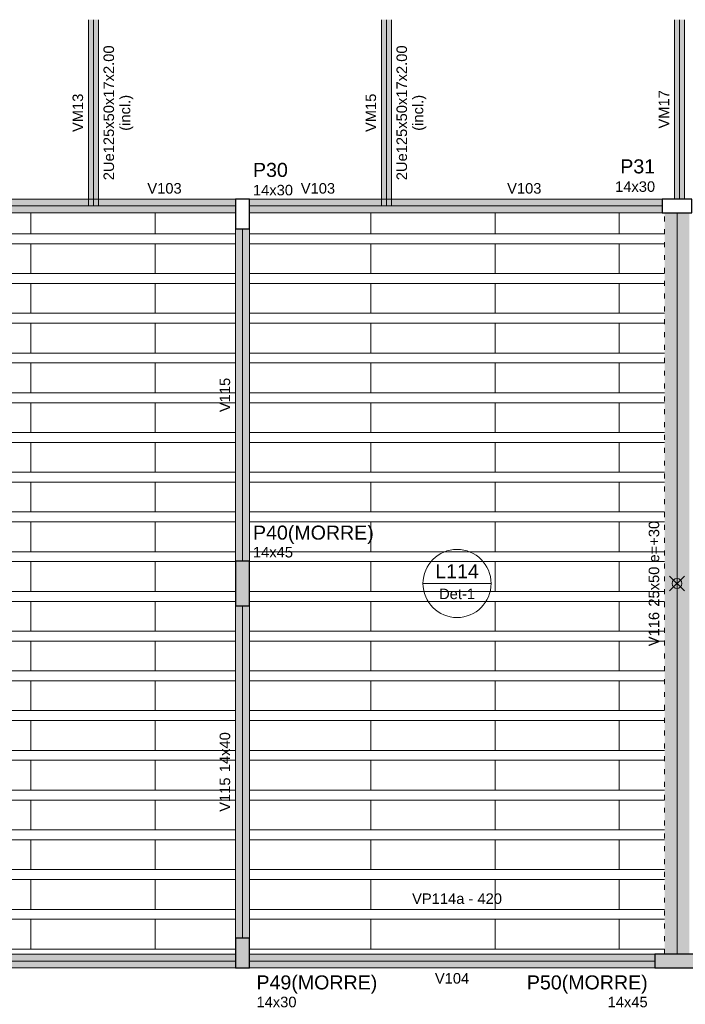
# Model space of a CAD drawing. Header units: millimetres. Extents: x 10906 to 25863, y 1966 to 4861.
# Tile 90 of 163: x 11464 to 11477, y 2928 to 2948. Entities that reach past the tile are written whole.
import ezdxf

# ---------------------------------------------------------------- set-up
doc = ezdxf.new("R2010")
doc.units = ezdxf.units.MM
doc.linetypes.add('DOT2', pattern=[3.175, 0, -3.175])
for name, color, linetype, lineweight in [('FO-Contraflechas', 7, 'Continuous', 5), ('FO-Eixos', 5, 'Continuous', 5), ('FO-Hachura pilar que morre', 106, 'Continuous', 5), ('FO-Hachura viga', 41, 'Continuous', 5), ('FO-Hachura viga chata ou invertida', 70, 'Continuous', 5), ('FO-Hachura viga genérica inclinada', 243, 'Continuous', 5), ('FO-Hachuras das lajes', 1, 'Continuous', 20), ('FO-Pilares', 4, 'Continuous', 30), ('FO-Textos das lajes', 3, 'Continuous', 20), ('FO-Textos das vigas', 7, 'Continuous', 5), ('FO-Textos dos pilares', 7, 'Continuous', 5), ('FO-Vigas', 1, 'Continuous', 20), ('FO-Vigas genéricas', 1, 'Continuous', 20)]:
    doc.layers.add(name, color=color, linetype=linetype, lineweight=lineweight)
doc.styles.add('Arial', font='arial.ttf')

msp = doc.modelspace()

# ---------------------------------------------------------------- hatches: boundary and pattern name
at = {"layer": 'FO-Hachura pilar que morre', "linetype": 'Continuous'}
for points in [[(11468.24654, 2936.40891), (11468.38654, 2936.40891), (11468.52654, 2936.40891), (11468.52654, 2936.85891), (11468.52654, 2937.30891), (11468.38654, 2937.30891), (11468.24654, 2937.30891), (11468.24654, 2936.85891)], [(11468.24654, 2929.11891), (11468.38654, 2929.11891), (11468.52654, 2929.11891), (11468.52654, 2929.41891), (11468.52654, 2929.71891), (11468.38654, 2929.71891), (11468.24654, 2929.71891), (11468.24654, 2929.41891)], [(11477.58654, 2929.11891), (11477.58654, 2929.25891), (11477.58654, 2929.39891), (11477.13654, 2929.39891), (11476.68654, 2929.39891), (11476.68654, 2929.25891), (11476.68654, 2929.11891), (11477.13654, 2929.11891)]]:
    msp.add_hatch(color=256, dxfattribs=at).paths.add_polyline_path(points)
at = {"layer": 'FO-Hachura viga', "linetype": 'Continuous'}
for points in [[(11465.38454, 2944.59891), (11465.38454, 2944.59891), (11459.48474, 2944.59891), (11459.48474, 2944.31891), (11465.38454, 2944.31891), (11465.38454, 2944.59891)], [(11468.24654, 2944.59891), (11468.24654, 2944.59891), (11465.38454, 2944.59891), (11465.38454, 2944.31891), (11468.24654, 2944.31891), (11468.24654, 2944.59891)], [(11471.28454, 2944.59891), (11471.28454, 2944.59891), (11468.52654, 2944.59891), (11468.52654, 2944.31891), (11471.28454, 2944.31891), (11471.28454, 2944.59891)], [(11476.83654, 2944.59911), (11476.83654, 2944.59911), (11471.28454, 2944.59911), (11471.28454, 2944.31891), (11476.83654, 2944.31891), (11476.83654, 2944.59911)], [(11468.52654, 2943.99891), (11468.52654, 2943.99891), (11468.24654, 2943.99891), (11468.24654, 2937.30891), (11468.52654, 2937.30891), (11468.52654, 2943.99891)], [(11468.52654, 2936.40891), (11468.52654, 2936.40891), (11468.24654, 2936.40891), (11468.24654, 2929.71891), (11468.52654, 2929.71891), (11468.52654, 2936.40891)], [(11468.24654, 2929.39891), (11468.24654, 2929.39891), (11457.42654, 2929.39891), (11457.42654, 2929.11891), (11468.24654, 2929.11891), (11468.24654, 2929.39891)], [(11476.68654, 2929.39891), (11476.68654, 2929.39891), (11468.52654, 2929.39891), (11468.52654, 2929.11891), (11476.68654, 2929.11891), (11476.68654, 2929.39891)]]:
    msp.add_hatch(color=256, dxfattribs=at).paths.add_polyline_path(points)
at = {"layer": 'FO-Hachura viga chata ou invertida', "linetype": 'Continuous'}
msp.add_hatch(color=256, dxfattribs=at).paths.add_polyline_path([(11477.38654, 2944.31891), (11477.38654, 2944.31891), (11476.88654, 2944.31891), (11476.88654, 2929.39891), (11477.38654, 2929.39891), (11477.38654, 2944.31891)])
at = {"layer": 'FO-Hachura viga genérica inclinada', "linetype": 'Continuous'}
for points in [[(11465.48454, 2948.20891), (11465.48454, 2948.20891), (11465.28454, 2948.20891), (11465.28454, 2944.45891), (11465.48454, 2944.45891), (11465.48454, 2948.20891)], [(11471.38454, 2948.20891), (11471.38454, 2948.20891), (11471.18454, 2948.20891), (11471.18454, 2944.45891), (11471.38454, 2944.45891), (11471.38454, 2948.20891)], [(11477.28454, 2948.20891), (11477.28454, 2948.20891), (11477.08454, 2948.20891), (11477.08454, 2944.59891), (11477.28454, 2944.59891), (11477.28454, 2948.20891)]]:
    msp.add_hatch(color=256, dxfattribs=at).paths.add_polyline_path(points)

# ---------------------------------------------------------------- linework, layer by layer
at = {"layer": 'FO-Contraflechas'}
for p, q in [((11476.98654, 2936.70891), (11477.28654, 2937.00891)), ((11477.28654, 2936.70891), (11476.98654, 2937.00891))]:
    msp.add_line(p, q, dxfattribs=at)
msp.add_circle((11477.13654, 2936.85891), 0.1, dxfattribs=at)
at = {"layer": 'FO-Eixos'}
for p, q in [((11465.38454, 2944.45891), (11465.38454, 2948.20891)), ((11471.28454, 2944.45891), (11471.28454, 2948.20891)), ((11477.18454, 2944.59891), (11477.18454, 2948.20891)), ((11459.48454, 2944.45891), (11465.38454, 2944.45891)), ((11465.38454, 2944.45891), (11468.24654, 2944.45891)), ((11468.52654, 2944.45891), (11471.28454, 2944.45891)), ((11471.28454, 2944.45891), (11476.83654, 2944.45891)), ((11477.13654, 2929.39891), (11477.13654, 2944.31891)), ((11468.38654, 2937.30891), (11468.38654, 2943.99891)), ((11468.38654, 2929.71891), (11468.38654, 2936.40891)), ((11457.42654, 2929.25891), (11468.24654, 2929.25891)), ((11468.52654, 2929.25891), (11476.68654, 2929.25891))]:
    msp.add_line(p, q, dxfattribs=at)
for points in [[(11461.62654, 2944.31891), (11461.62654, 2943.89891), (11464.12654, 2943.89891), (11464.12654, 2944.31891)], [(11464.12654, 2944.31891), (11464.12654, 2943.89891), (11466.62654, 2943.89891), (11466.62654, 2944.31891)], [(11466.62654, 2944.31891), (11466.62654, 2943.89891), (11468.24654, 2943.89891)], [(11468.52654, 2943.89891), (11470.97154, 2943.89891), (11470.97154, 2944.31891)], [(11470.97154, 2944.31891), (11470.97154, 2943.89891), (11473.47154, 2943.89891), (11473.47154, 2944.31891)], [(11473.47154, 2944.31891), (11473.47154, 2943.89891), (11475.97154, 2943.89891), (11475.97154, 2944.31891)], [(11475.97154, 2944.31891), (11475.97154, 2943.89891), (11476.88654, 2943.89891)], [(11468.24654, 2943.69891), (11466.62654, 2943.69891), (11466.62654, 2943.09891), (11468.24654, 2943.09891)], [(11468.52654, 2943.09891), (11470.97154, 2943.09891), (11470.97154, 2943.69891), (11468.52654, 2943.69891)], [(11476.88654, 2943.69891), (11475.97154, 2943.69891), (11475.97154, 2943.09891), (11476.88654, 2943.09891)], [(11468.24654, 2942.89891), (11466.62654, 2942.89891), (11466.62654, 2942.29891), (11468.24654, 2942.29891)], [(11468.52654, 2942.29891), (11470.97154, 2942.29891), (11470.97154, 2942.89891), (11468.52654, 2942.89891)], [(11476.88654, 2942.89891), (11475.97154, 2942.89891), (11475.97154, 2942.29891), (11476.88654, 2942.29891)], [(11468.24654, 2942.09891), (11466.62654, 2942.09891), (11466.62654, 2941.49891), (11468.24654, 2941.49891)], [(11468.52654, 2941.49891), (11470.97154, 2941.49891), (11470.97154, 2942.09891), (11468.52654, 2942.09891)], [(11476.88654, 2942.09891), (11475.97154, 2942.09891), (11475.97154, 2941.49891), (11476.88654, 2941.49891)], [(11468.24654, 2941.29891), (11466.62654, 2941.29891), (11466.62654, 2940.69891), (11468.24654, 2940.69891)], [(11468.52654, 2940.69891), (11470.97154, 2940.69891), (11470.97154, 2941.29891), (11468.52654, 2941.29891)], [(11476.88654, 2941.29891), (11475.97154, 2941.29891), (11475.97154, 2940.69891), (11476.88654, 2940.69891)], [(11468.24654, 2940.49891), (11466.62654, 2940.49891), (11466.62654, 2939.89891), (11468.24654, 2939.89891)], [(11468.52654, 2939.89891), (11470.97154, 2939.89891), (11470.97154, 2940.49891), (11468.52654, 2940.49891)], [(11476.88654, 2940.49891), (11475.97154, 2940.49891), (11475.97154, 2939.89891), (11476.88654, 2939.89891)], [(11468.24654, 2939.69891), (11466.62654, 2939.69891), (11466.62654, 2939.09891), (11468.24654, 2939.09891)], [(11468.52654, 2939.09891), (11470.97154, 2939.09891), (11470.97154, 2939.69891), (11468.52654, 2939.69891)], [(11476.88654, 2939.69891), (11475.97154, 2939.69891), (11475.97154, 2939.09891), (11476.88654, 2939.09891)], [(11468.24654, 2938.89891), (11466.62654, 2938.89891), (11466.62654, 2938.29891), (11468.24654, 2938.29891)], [(11468.52654, 2938.29891), (11470.97154, 2938.29891), (11470.97154, 2938.89891), (11468.52654, 2938.89891)], [(11476.88654, 2938.89891), (11475.97154, 2938.89891), (11475.97154, 2938.29891), (11476.88654, 2938.29891)], [(11468.24654, 2938.09891), (11466.62654, 2938.09891), (11466.62654, 2937.49891), (11468.24654, 2937.49891)], [(11468.52654, 2937.49891), (11470.97154, 2937.49891), (11470.97154, 2938.09891), (11468.52654, 2938.09891)], [(11476.88654, 2938.09891), (11475.97154, 2938.09891), (11475.97154, 2937.49891), (11476.88654, 2937.49891)], [(11468.24654, 2937.29891), (11466.62654, 2937.29891), (11466.62654, 2936.69891), (11468.24654, 2936.69891)], [(11468.52654, 2936.69891), (11470.97154, 2936.69891), (11470.97154, 2937.29891), (11468.52654, 2937.29891)], [(11476.88654, 2937.29891), (11475.97154, 2937.29891), (11475.97154, 2936.69891), (11476.88654, 2936.69891)], [(11468.24654, 2936.49891), (11466.62654, 2936.49891), (11466.62654, 2935.89891), (11468.24654, 2935.89891)], [(11468.52654, 2935.89891), (11470.97154, 2935.89891), (11470.97154, 2936.49891), (11468.52654, 2936.49891)], [(11476.88654, 2936.49891), (11475.97154, 2936.49891), (11475.97154, 2935.89891), (11476.88654, 2935.89891)], [(11468.24654, 2935.69891), (11466.62654, 2935.69891), (11466.62654, 2935.09891), (11468.24654, 2935.09891)], [(11468.52654, 2935.09891), (11470.97154, 2935.09891), (11470.97154, 2935.69891), (11468.52654, 2935.69891)], [(11476.88654, 2935.69891), (11475.97154, 2935.69891), (11475.97154, 2935.09891), (11476.88654, 2935.09891)], [(11468.24654, 2934.89891), (11466.62654, 2934.89891), (11466.62654, 2934.29891), (11468.24654, 2934.29891)], [(11468.52654, 2934.29891), (11470.97154, 2934.29891), (11470.97154, 2934.89891), (11468.52654, 2934.89891)], [(11476.88654, 2934.89891), (11475.97154, 2934.89891), (11475.97154, 2934.29891), (11476.88654, 2934.29891)], [(11468.24654, 2934.09891), (11466.62654, 2934.09891), (11466.62654, 2933.49891), (11468.24654, 2933.49891)], [(11468.52654, 2933.49891), (11470.97154, 2933.49891), (11470.97154, 2934.09891), (11468.52654, 2934.09891)], [(11476.88654, 2934.09891), (11475.97154, 2934.09891), (11475.97154, 2933.49891), (11476.88654, 2933.49891)], [(11468.24654, 2933.29891), (11466.62654, 2933.29891), (11466.62654, 2932.69891), (11468.24654, 2932.69891)], [(11468.52654, 2932.69891), (11470.97154, 2932.69891), (11470.97154, 2933.29891), (11468.52654, 2933.29891)], [(11476.88654, 2933.29891), (11475.97154, 2933.29891), (11475.97154, 2932.69891), (11476.88654, 2932.69891)], [(11468.24654, 2932.49891), (11466.62654, 2932.49891), (11466.62654, 2931.89891), (11468.24654, 2931.89891)], [(11468.52654, 2931.89891), (11470.97154, 2931.89891), (11470.97154, 2932.49891), (11468.52654, 2932.49891)], [(11476.88654, 2932.49891), (11475.97154, 2932.49891), (11475.97154, 2931.89891), (11476.88654, 2931.89891)], [(11468.24654, 2931.69891), (11466.62654, 2931.69891), (11466.62654, 2931.09891), (11468.24654, 2931.09891)], [(11468.52654, 2931.09891), (11470.97154, 2931.09891), (11470.97154, 2931.69891), (11468.52654, 2931.69891)], [(11476.88654, 2931.69891), (11475.97154, 2931.69891), (11475.97154, 2931.09891), (11476.88654, 2931.09891)], [(11468.24654, 2930.89891), (11466.62654, 2930.89891), (11466.62654, 2930.29891), (11468.24654, 2930.29891)], [(11468.52654, 2930.29891), (11470.97154, 2930.29891), (11470.97154, 2930.89891), (11468.52654, 2930.89891)], [(11476.88654, 2930.89891), (11475.97154, 2930.89891), (11475.97154, 2930.29891), (11476.88654, 2930.29891)], [(11468.24654, 2930.09891), (11466.62654, 2930.09891), (11466.62654, 2929.49891), (11468.24654, 2929.49891)], [(11468.52654, 2929.49891), (11470.97154, 2929.49891), (11470.97154, 2930.09891), (11468.52654, 2930.09891)], [(11476.88654, 2930.09891), (11475.97154, 2930.09891), (11475.97154, 2929.49891), (11476.88654, 2929.49891)]]:
    msp.add_lwpolyline(points, dxfattribs=at)
for points in [[(11461.62654, 2943.09891), (11464.12654, 2943.09891), (11464.12654, 2943.69891), (11461.62654, 2943.69891), (11461.62654, 2943.09891)], [(11464.12654, 2943.09891), (11466.62654, 2943.09891), (11466.62654, 2943.69891), (11464.12654, 2943.69891), (11464.12654, 2943.09891)], [(11470.97154, 2943.09891), (11473.47154, 2943.09891), (11473.47154, 2943.69891), (11470.97154, 2943.69891), (11470.97154, 2943.09891)], [(11473.47154, 2943.09891), (11475.97154, 2943.09891), (11475.97154, 2943.69891), (11473.47154, 2943.69891), (11473.47154, 2943.09891)], [(11461.62654, 2942.29891), (11464.12654, 2942.29891), (11464.12654, 2942.89891), (11461.62654, 2942.89891), (11461.62654, 2942.29891)], [(11464.12654, 2942.29891), (11466.62654, 2942.29891), (11466.62654, 2942.89891), (11464.12654, 2942.89891), (11464.12654, 2942.29891)], [(11470.97154, 2942.29891), (11473.47154, 2942.29891), (11473.47154, 2942.89891), (11470.97154, 2942.89891), (11470.97154, 2942.29891)], [(11473.47154, 2942.29891), (11475.97154, 2942.29891), (11475.97154, 2942.89891), (11473.47154, 2942.89891), (11473.47154, 2942.29891)], [(11461.62654, 2941.49891), (11464.12654, 2941.49891), (11464.12654, 2942.09891), (11461.62654, 2942.09891), (11461.62654, 2941.49891)], [(11464.12654, 2941.49891), (11466.62654, 2941.49891), (11466.62654, 2942.09891), (11464.12654, 2942.09891), (11464.12654, 2941.49891)], [(11470.97154, 2941.49891), (11473.47154, 2941.49891), (11473.47154, 2942.09891), (11470.97154, 2942.09891), (11470.97154, 2941.49891)], [(11473.47154, 2941.49891), (11475.97154, 2941.49891), (11475.97154, 2942.09891), (11473.47154, 2942.09891), (11473.47154, 2941.49891)], [(11461.62654, 2940.69891), (11464.12654, 2940.69891), (11464.12654, 2941.29891), (11461.62654, 2941.29891), (11461.62654, 2940.69891)], [(11464.12654, 2940.69891), (11466.62654, 2940.69891), (11466.62654, 2941.29891), (11464.12654, 2941.29891), (11464.12654, 2940.69891)], [(11470.97154, 2940.69891), (11473.47154, 2940.69891), (11473.47154, 2941.29891), (11470.97154, 2941.29891), (11470.97154, 2940.69891)], [(11473.47154, 2940.69891), (11475.97154, 2940.69891), (11475.97154, 2941.29891), (11473.47154, 2941.29891), (11473.47154, 2940.69891)], [(11461.62654, 2939.89891), (11464.12654, 2939.89891), (11464.12654, 2940.49891), (11461.62654, 2940.49891), (11461.62654, 2939.89891)], [(11464.12654, 2939.89891), (11466.62654, 2939.89891), (11466.62654, 2940.49891), (11464.12654, 2940.49891), (11464.12654, 2939.89891)], [(11470.97154, 2939.89891), (11473.47154, 2939.89891), (11473.47154, 2940.49891), (11470.97154, 2940.49891), (11470.97154, 2939.89891)], [(11473.47154, 2939.89891), (11475.97154, 2939.89891), (11475.97154, 2940.49891), (11473.47154, 2940.49891), (11473.47154, 2939.89891)], [(11461.62654, 2939.09891), (11464.12654, 2939.09891), (11464.12654, 2939.69891), (11461.62654, 2939.69891), (11461.62654, 2939.09891)], [(11464.12654, 2939.09891), (11466.62654, 2939.09891), (11466.62654, 2939.69891), (11464.12654, 2939.69891), (11464.12654, 2939.09891)], [(11470.97154, 2939.09891), (11473.47154, 2939.09891), (11473.47154, 2939.69891), (11470.97154, 2939.69891), (11470.97154, 2939.09891)], [(11473.47154, 2939.09891), (11475.97154, 2939.09891), (11475.97154, 2939.69891), (11473.47154, 2939.69891), (11473.47154, 2939.09891)], [(11461.62654, 2938.29891), (11464.12654, 2938.29891), (11464.12654, 2938.89891), (11461.62654, 2938.89891), (11461.62654, 2938.29891)], [(11464.12654, 2938.29891), (11466.62654, 2938.29891), (11466.62654, 2938.89891), (11464.12654, 2938.89891), (11464.12654, 2938.29891)], [(11470.97154, 2938.29891), (11473.47154, 2938.29891), (11473.47154, 2938.89891), (11470.97154, 2938.89891), (11470.97154, 2938.29891)], [(11473.47154, 2938.29891), (11475.97154, 2938.29891), (11475.97154, 2938.89891), (11473.47154, 2938.89891), (11473.47154, 2938.29891)], [(11461.62654, 2937.49891), (11464.12654, 2937.49891), (11464.12654, 2938.09891), (11461.62654, 2938.09891), (11461.62654, 2937.49891)], [(11464.12654, 2937.49891), (11466.62654, 2937.49891), (11466.62654, 2938.09891), (11464.12654, 2938.09891), (11464.12654, 2937.49891)], [(11470.97154, 2937.49891), (11473.47154, 2937.49891), (11473.47154, 2938.09891), (11470.97154, 2938.09891), (11470.97154, 2937.49891)], [(11473.47154, 2937.49891), (11475.97154, 2937.49891), (11475.97154, 2938.09891), (11473.47154, 2938.09891), (11473.47154, 2937.49891)], [(11461.62654, 2936.69891), (11464.12654, 2936.69891), (11464.12654, 2937.29891), (11461.62654, 2937.29891), (11461.62654, 2936.69891)], [(11464.12654, 2936.69891), (11466.62654, 2936.69891), (11466.62654, 2937.29891), (11464.12654, 2937.29891), (11464.12654, 2936.69891)], [(11470.97154, 2936.69891), (11473.47154, 2936.69891), (11473.47154, 2937.29891), (11470.97154, 2937.29891), (11470.97154, 2936.69891)], [(11473.47154, 2936.69891), (11475.97154, 2936.69891), (11475.97154, 2937.29891), (11473.47154, 2937.29891), (11473.47154, 2936.69891)], [(11461.62654, 2935.89891), (11464.12654, 2935.89891), (11464.12654, 2936.49891), (11461.62654, 2936.49891), (11461.62654, 2935.89891)], [(11464.12654, 2935.89891), (11466.62654, 2935.89891), (11466.62654, 2936.49891), (11464.12654, 2936.49891), (11464.12654, 2935.89891)], [(11470.97154, 2935.89891), (11473.47154, 2935.89891), (11473.47154, 2936.49891), (11470.97154, 2936.49891), (11470.97154, 2935.89891)], [(11473.47154, 2935.89891), (11475.97154, 2935.89891), (11475.97154, 2936.49891), (11473.47154, 2936.49891), (11473.47154, 2935.89891)], [(11461.62654, 2935.09891), (11464.12654, 2935.09891), (11464.12654, 2935.69891), (11461.62654, 2935.69891), (11461.62654, 2935.09891)], [(11464.12654, 2935.09891), (11466.62654, 2935.09891), (11466.62654, 2935.69891), (11464.12654, 2935.69891), (11464.12654, 2935.09891)], [(11470.97154, 2935.09891), (11473.47154, 2935.09891), (11473.47154, 2935.69891), (11470.97154, 2935.69891), (11470.97154, 2935.09891)], [(11473.47154, 2935.09891), (11475.97154, 2935.09891), (11475.97154, 2935.69891), (11473.47154, 2935.69891), (11473.47154, 2935.09891)], [(11461.62654, 2934.29891), (11464.12654, 2934.29891), (11464.12654, 2934.89891), (11461.62654, 2934.89891), (11461.62654, 2934.29891)], [(11464.12654, 2934.29891), (11466.62654, 2934.29891), (11466.62654, 2934.89891), (11464.12654, 2934.89891), (11464.12654, 2934.29891)], [(11470.97154, 2934.29891), (11473.47154, 2934.29891), (11473.47154, 2934.89891), (11470.97154, 2934.89891), (11470.97154, 2934.29891)], [(11473.47154, 2934.29891), (11475.97154, 2934.29891), (11475.97154, 2934.89891), (11473.47154, 2934.89891), (11473.47154, 2934.29891)], [(11461.62654, 2933.49891), (11464.12654, 2933.49891), (11464.12654, 2934.09891), (11461.62654, 2934.09891), (11461.62654, 2933.49891)], [(11464.12654, 2933.49891), (11466.62654, 2933.49891), (11466.62654, 2934.09891), (11464.12654, 2934.09891), (11464.12654, 2933.49891)], [(11470.97154, 2933.49891), (11473.47154, 2933.49891), (11473.47154, 2934.09891), (11470.97154, 2934.09891), (11470.97154, 2933.49891)], [(11473.47154, 2933.49891), (11475.97154, 2933.49891), (11475.97154, 2934.09891), (11473.47154, 2934.09891), (11473.47154, 2933.49891)], [(11461.62654, 2932.69891), (11464.12654, 2932.69891), (11464.12654, 2933.29891), (11461.62654, 2933.29891), (11461.62654, 2932.69891)], [(11464.12654, 2932.69891), (11466.62654, 2932.69891), (11466.62654, 2933.29891), (11464.12654, 2933.29891), (11464.12654, 2932.69891)], [(11470.97154, 2932.69891), (11473.47154, 2932.69891), (11473.47154, 2933.29891), (11470.97154, 2933.29891), (11470.97154, 2932.69891)], [(11473.47154, 2932.69891), (11475.97154, 2932.69891), (11475.97154, 2933.29891), (11473.47154, 2933.29891), (11473.47154, 2932.69891)], [(11461.62654, 2931.89891), (11464.12654, 2931.89891), (11464.12654, 2932.49891), (11461.62654, 2932.49891), (11461.62654, 2931.89891)], [(11464.12654, 2931.89891), (11466.62654, 2931.89891), (11466.62654, 2932.49891), (11464.12654, 2932.49891), (11464.12654, 2931.89891)], [(11470.97154, 2931.89891), (11473.47154, 2931.89891), (11473.47154, 2932.49891), (11470.97154, 2932.49891), (11470.97154, 2931.89891)], [(11473.47154, 2931.89891), (11475.97154, 2931.89891), (11475.97154, 2932.49891), (11473.47154, 2932.49891), (11473.47154, 2931.89891)], [(11461.62654, 2931.09891), (11464.12654, 2931.09891), (11464.12654, 2931.69891), (11461.62654, 2931.69891), (11461.62654, 2931.09891)], [(11464.12654, 2931.09891), (11466.62654, 2931.09891), (11466.62654, 2931.69891), (11464.12654, 2931.69891), (11464.12654, 2931.09891)], [(11470.97154, 2931.09891), (11473.47154, 2931.09891), (11473.47154, 2931.69891), (11470.97154, 2931.69891), (11470.97154, 2931.09891)], [(11473.47154, 2931.09891), (11475.97154, 2931.09891), (11475.97154, 2931.69891), (11473.47154, 2931.69891), (11473.47154, 2931.09891)], [(11461.62654, 2930.29891), (11464.12654, 2930.29891), (11464.12654, 2930.89891), (11461.62654, 2930.89891), (11461.62654, 2930.29891)], [(11464.12654, 2930.29891), (11466.62654, 2930.29891), (11466.62654, 2930.89891), (11464.12654, 2930.89891), (11464.12654, 2930.29891)], [(11470.97154, 2930.29891), (11473.47154, 2930.29891), (11473.47154, 2930.89891), (11470.97154, 2930.89891), (11470.97154, 2930.29891)], [(11473.47154, 2930.29891), (11475.97154, 2930.29891), (11475.97154, 2930.89891), (11473.47154, 2930.89891), (11473.47154, 2930.29891)], [(11461.62654, 2929.49891), (11464.12654, 2929.49891), (11464.12654, 2930.09891), (11461.62654, 2930.09891), (11461.62654, 2929.49891)], [(11464.12654, 2929.49891), (11466.62654, 2929.49891), (11466.62654, 2930.09891), (11464.12654, 2930.09891), (11464.12654, 2929.49891)], [(11470.97154, 2929.49891), (11473.47154, 2929.49891), (11473.47154, 2930.09891), (11470.97154, 2930.09891), (11470.97154, 2929.49891)], [(11473.47154, 2929.49891), (11475.97154, 2929.49891), (11475.97154, 2930.09891), (11473.47154, 2930.09891), (11473.47154, 2929.49891)]]:
    msp.add_lwpolyline(points, close=True, dxfattribs=at)
at = {"layer": 'FO-Hachuras das lajes'}
for p, q in [((11457.42654, 2943.89891), (11468.24654, 2943.89891)), ((11468.52654, 2943.89891), (11476.88654, 2943.89891)), ((11457.42654, 2943.69891), (11468.24654, 2943.69891)), ((11468.52654, 2943.69891), (11476.88654, 2943.69891)), ((11457.42654, 2943.09891), (11468.24654, 2943.09891)), ((11468.52654, 2943.09891), (11476.88654, 2943.09891)), ((11457.42654, 2942.89891), (11468.24654, 2942.89891)), ((11468.52654, 2942.89891), (11476.88654, 2942.89891)), ((11457.42654, 2942.29891), (11468.24654, 2942.29891)), ((11468.52654, 2942.29891), (11476.88654, 2942.29891)), ((11457.42654, 2942.09891), (11468.24654, 2942.09891)), ((11468.52654, 2942.09891), (11476.88654, 2942.09891)), ((11457.42654, 2941.49891), (11468.24654, 2941.49891)), ((11468.52654, 2941.49891), (11476.88654, 2941.49891)), ((11457.42654, 2941.29891), (11468.24654, 2941.29891)), ((11468.52654, 2941.29891), (11476.88654, 2941.29891)), ((11457.42654, 2940.69891), (11468.24654, 2940.69891)), ((11468.52654, 2940.69891), (11476.88654, 2940.69891)), ((11457.42654, 2940.49891), (11468.24654, 2940.49891)), ((11468.52654, 2940.49891), (11476.88654, 2940.49891)), ((11457.42654, 2939.89891), (11468.24654, 2939.89891)), ((11468.52654, 2939.89891), (11476.88654, 2939.89891)), ((11457.42654, 2939.69891), (11468.24654, 2939.69891)), ((11468.52654, 2939.69891), (11476.88654, 2939.69891)), ((11457.42654, 2939.09891), (11468.24654, 2939.09891)), ((11468.52654, 2939.09891), (11476.88654, 2939.09891)), ((11457.42654, 2938.89891), (11468.24654, 2938.89891)), ((11468.52654, 2938.89891), (11476.88654, 2938.89891)), ((11457.42654, 2938.29891), (11468.24654, 2938.29891)), ((11468.52654, 2938.29891), (11476.88654, 2938.29891)), ((11457.42654, 2938.09891), (11468.24654, 2938.09891)), ((11468.52654, 2938.09891), (11476.88654, 2938.09891)), ((11457.42654, 2937.49891), (11468.24654, 2937.49891)), ((11468.52654, 2937.49891), (11476.88654, 2937.49891)), ((11457.42654, 2937.29891), (11468.24654, 2937.29891)), ((11468.52654, 2937.29891), (11476.88654, 2937.29891)), ((11457.42654, 2936.69891), (11468.24654, 2936.69891)), ((11468.52654, 2936.69891), (11476.88654, 2936.69891)), ((11457.42654, 2936.49891), (11468.24654, 2936.49891)), ((11468.52654, 2936.49891), (11476.88654, 2936.49891)), ((11457.42654, 2935.89891), (11468.24654, 2935.89891)), ((11468.52654, 2935.89891), (11476.88654, 2935.89891)), ((11457.42654, 2935.69891), (11468.24654, 2935.69891)), ((11468.52654, 2935.69891), (11476.88654, 2935.69891)), ((11457.42654, 2935.09891), (11468.24654, 2935.09891)), ((11468.52654, 2935.09891), (11476.88654, 2935.09891)), ((11457.42654, 2934.89891), (11468.24654, 2934.89891)), ((11468.52654, 2934.89891), (11476.88654, 2934.89891)), ((11457.42654, 2934.29891), (11468.24654, 2934.29891)), ((11468.52654, 2934.29891), (11476.88654, 2934.29891)), ((11457.42654, 2934.09891), (11468.24654, 2934.09891)), ((11468.52654, 2934.09891), (11476.88654, 2934.09891)), ((11457.42654, 2933.49891), (11468.24654, 2933.49891)), ((11468.52654, 2933.49891), (11476.88654, 2933.49891)), ((11457.42654, 2933.29891), (11468.24654, 2933.29891)), ((11468.52654, 2933.29891), (11476.88654, 2933.29891)), ((11457.42654, 2932.69891), (11468.24654, 2932.69891)), ((11468.52654, 2932.69891), (11476.88654, 2932.69891)), ((11457.42654, 2932.49891), (11468.24654, 2932.49891)), ((11468.52654, 2932.49891), (11476.88654, 2932.49891)), ((11457.42654, 2931.89891), (11468.24654, 2931.89891)), ((11468.52654, 2931.89891), (11476.88654, 2931.89891)), ((11457.42654, 2931.69891), (11468.24654, 2931.69891)), ((11468.52654, 2931.69891), (11476.88654, 2931.69891)), ((11457.42654, 2931.09891), (11468.24654, 2931.09891)), ((11468.52654, 2931.09891), (11476.88654, 2931.09891)), ((11457.42654, 2930.89891), (11468.24654, 2930.89891)), ((11468.52654, 2930.89891), (11476.88654, 2930.89891)), ((11457.42654, 2930.29891), (11468.24654, 2930.29891)), ((11468.52654, 2930.29891), (11476.88654, 2930.29891)), ((11457.42654, 2930.09891), (11468.24654, 2930.09891)), ((11468.52654, 2930.09891), (11476.88654, 2930.09891)), ((11457.42654, 2929.49891), (11468.24654, 2929.49891)), ((11468.52654, 2929.49891), (11476.88654, 2929.49891))]:
    msp.add_line(p, q, dxfattribs=at)
at = {"layer": 'FO-Pilares'}
for points in [[(11468.24654, 2943.99891), (11468.38654, 2943.99891), (11468.52654, 2943.99891), (11468.52654, 2944.29891), (11468.52654, 2944.59891), (11468.38654, 2944.59891), (11468.24654, 2944.59891), (11468.24654, 2944.29891), (11468.24654, 2943.99891)], [(11477.43654, 2944.31891), (11477.43654, 2944.45891), (11477.43654, 2944.59891), (11477.13654, 2944.59891), (11476.83654, 2944.59891), (11476.83654, 2944.45891), (11476.83654, 2944.31891), (11477.13654, 2944.31891), (11477.43654, 2944.31891)], [(11468.24654, 2936.40891), (11468.38654, 2936.40891), (11468.52654, 2936.40891), (11468.52654, 2936.85891), (11468.52654, 2937.30891), (11468.38654, 2937.30891), (11468.24654, 2937.30891), (11468.24654, 2936.85891), (11468.24654, 2936.40891)], [(11468.24654, 2929.11891), (11468.38654, 2929.11891), (11468.52654, 2929.11891), (11468.52654, 2929.41891), (11468.52654, 2929.71891), (11468.38654, 2929.71891), (11468.24654, 2929.71891), (11468.24654, 2929.41891), (11468.24654, 2929.11891)], [(11477.58654, 2929.11891), (11477.58654, 2929.25891), (11477.58654, 2929.39891), (11477.13654, 2929.39891), (11476.68654, 2929.39891), (11476.68654, 2929.25891), (11476.68654, 2929.11891), (11477.13654, 2929.11891), (11477.58654, 2929.11891)]]:
    msp.add_lwpolyline(points, close=True, dxfattribs=at)
at = {"layer": 'FO-Textos das lajes'}
msp.add_line((11472.02113, 2936.85891), (11473.39194, 2936.85891), dxfattribs=at)
msp.add_circle((11472.70654, 2936.85891), 0.6854, dxfattribs=at)
at = {"layer": 'FO-Vigas'}
for p, q in [((11459.48454, 2944.59891), (11465.38454, 2944.59891)), ((11465.38454, 2944.59891), (11468.24654, 2944.59891)), ((11468.52654, 2944.59891), (11471.28454, 2944.59891)), ((11471.28454, 2944.59891), (11476.83654, 2944.59891)), ((11459.48454, 2944.31891), (11465.38454, 2944.31891)), ((11465.38454, 2944.31891), (11468.24654, 2944.31891)), ((11468.52654, 2944.31891), (11471.28454, 2944.31891)), ((11471.28454, 2944.31891), (11476.83654, 2944.31891)), ((11468.24654, 2937.30891), (11468.24654, 2943.99891)), ((11468.52654, 2937.30891), (11468.52654, 2943.99891)), ((11468.24654, 2929.71891), (11468.24654, 2936.40891)), ((11468.52654, 2929.71891), (11468.52654, 2936.40891)), ((11457.42654, 2929.39891), (11468.24654, 2929.39891)), ((11468.52654, 2929.39891), (11476.68654, 2929.39891)), ((11457.42654, 2929.11891), (11468.24654, 2929.11891)), ((11468.52654, 2929.11891), (11476.68654, 2929.11891))]:
    msp.add_line(p, q, dxfattribs=at)
at = {"layer": 'FO-Vigas', "linetype": 'DOT2', "ltscale": 0.05}
msp.add_line((11476.88654, 2929.39891), (11476.88654, 2944.31891), dxfattribs=at)
at = {"layer": 'FO-Vigas genéricas'}
for p, q in [((11465.28454, 2944.45891), (11465.28454, 2948.20891)), ((11465.48454, 2944.45891), (11465.48454, 2948.20891)), ((11471.18454, 2944.45891), (11471.18454, 2948.20891)), ((11471.38454, 2944.45891), (11471.38454, 2948.20891)), ((11477.08454, 2944.59891), (11477.08454, 2948.20891)), ((11477.28454, 2944.59891), (11477.28454, 2948.20891))]:
    msp.add_line(p, q, dxfattribs=at)

# ---------------------------------------------------------------- texts
at = {"layer": 'FO-Textos das lajes', "attachment_point": 8, "line_spacing_factor": 0.798, "style": 'Arial'}
for s, insert, char_height, width in [('L114', (11472.70654, 2936.96481), 0.2824, 1.7626525), ('Det-1', (11472.70654, 2936.54121), 0.2118, 1.4400348)]:
    msp.add_mtext(s, dxfattribs=dict(at, insert=insert, char_height=char_height, width=width))
at = {"layer": 'FO-Textos das lajes', "linetype": 'Continuous', "insert": (11472.70654, 2930.40481), "char_height": 0.2118, "width": 3.4946083, "attachment_point": 8, "line_spacing_factor": 0.798, "style": 'Arial'}
msp.add_mtext('VP114a - 420', dxfattribs=at)
at = {"layer": 'FO-Textos das vigas', "linetype": 'Continuous', "char_height": 0.2118, "rotation": 90, "line_spacing_factor": 0.798, "style": 'Arial'}
for s, insert, width, attachment_point in [('2Ue125x50x17x2.00', (11465.80224, 2946.33391), 5.392226, 8), ('2Ue125x50x17x2.00', (11471.70224, 2946.33391), 5.392226, 8), ('VM17', (11476.97864, 2946.40391), 1.540636, 8), ('VM13', (11465.17864, 2946.33391), 1.540636, 8), ('(incl.)', (11466.18954, 2946.33391), 1.4429091, 8), ('VM15', (11471.07864, 2946.33391), 1.540636, 8), ('(incl.)', (11472.08954, 2946.33391), 1.4429091, 8), ('V115', (11468.14064, 2940.65391), 1.3767997, 8), ('25x50 e=+30', (11476.78064, 2936.39224), 3.4376878, 7), ('V116', (11476.78064, 2936.28634), 1.3767997, 9), ('14x40', (11468.14064, 2933.05914), 1.6009967, 7), ('V115', (11468.14064, 2932.95324), 1.3767997, 9)]:
    msp.add_mtext(s, dxfattribs=dict(at, insert=insert, width=width, attachment_point=attachment_point))
at = {"layer": 'FO-Textos das vigas', "linetype": 'Continuous', "char_height": 0.2118, "width": 1.3767997, "attachment_point": 8, "line_spacing_factor": 0.798, "style": 'Arial'}
for s, insert in [('V103', (11466.81554, 2944.70481)), ('V103', (11469.90554, 2944.70481)), ('V103', (11474.06054, 2944.70481)), ('V104', (11472.60654, 2928.80121))]:
    msp.add_mtext(s, dxfattribs=dict(at, insert=insert))
at = {"layer": 'FO-Textos dos pilares', "linetype": 'Continuous', "line_spacing_factor": 0.798, "style": 'Arial'}
for s, insert, char_height, width, attachment_point in [('P30', (11468.59714, 2945.04016), 0.2824, 1.4108951, 7), ('P31', (11476.69534, 2945.11076), 0.2824, 1.4108951, 9), ('14x30', (11468.59714, 2944.66951), 0.2118, 1.6009967, 7), ('14x30', (11476.69534, 2944.74011), 0.2118, 1.6009967, 9), ('P40(MORRE)', (11468.59754, 2937.65691), 0.2824, 4.8859491, 7), ('14x45', (11468.59714, 2937.37951), 0.2118, 1.6009967, 7), ('P49(MORRE)', (11468.66754, 2928.60191), 0.2824, 4.8859491, 7), ('P50(MORRE)', (11476.54554, 2928.60191), 0.2824, 4.8859491, 9), ('14x30', (11468.66774, 2928.32466), 0.2118, 1.6009967, 7), ('14x45', (11476.54534, 2928.32466), 0.2118, 1.6009967, 9)]:
    msp.add_mtext(s, dxfattribs=dict(at, insert=insert, char_height=char_height, width=width, attachment_point=attachment_point))

doc.saveas('drawing.dxf')
